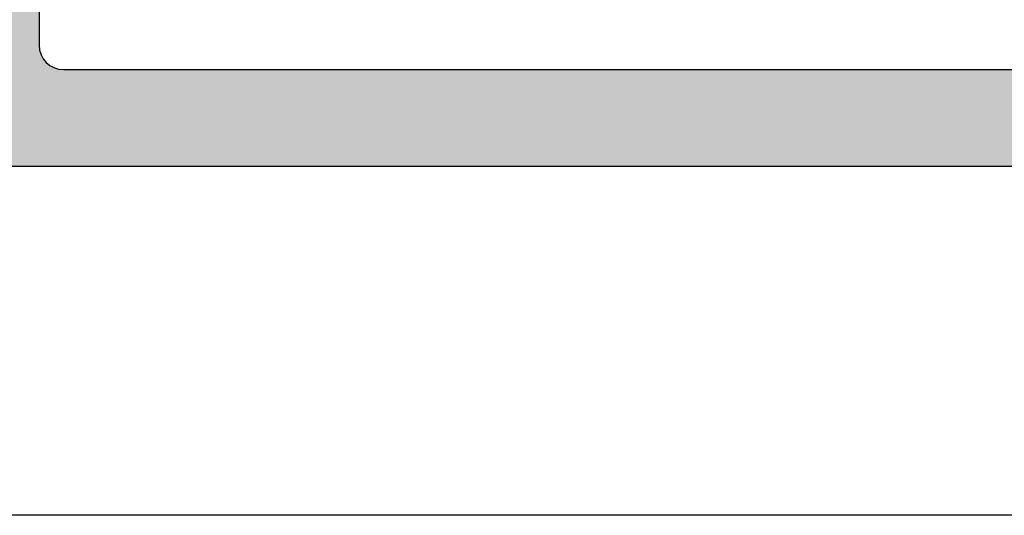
# Model space of a CAD drawing. Header units: millimetres. Extents: x 247761 to 294611, y 172579 to 236863.
# Tile 31 of 256: x 256058 to 256078, y 174620 to 174630. Entities that reach past the tile are written whole.
import ezdxf

# ---------------------------------------------------------------- set-up
doc = ezdxf.new("R2010")
doc.units = ezdxf.units.MM
doc.linetypes.add('ČÁRKOVANÁ', pattern=[19.049999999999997, 12.7, -6.35])
doc.layers.add('FASÁDA DETAILNÍ', color=4, linetype='Continuous')
doc.layers.add('NOVA', color=240, linetype='Continuous')

# ---------------------------------------------------------------- blocks, each defined once
blk = doc.blocks.new('A$C69D17D4D')
at = {"layer": 'FASÁDA DETAILNÍ'}
h = blk.add_hatch(color=256, dxfattribs=at)
edge = h.paths.add_edge_path()
edge.add_arc((-18594.4893985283, 1256.68200722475), 0.5000674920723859, 180.0077324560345, 269.9922675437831, ccw=False)
edge.add_line((-18594.98946601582, 1256.681939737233), (-18594.98946601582, 1260.681939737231))
edge.add_arc((-18594.4893985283, 1260.681872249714), 0.5000674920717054, 450.00773245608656, 539.9922675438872, ccw=False)
edge.add_line((-18594.48946601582, 1261.181939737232), (-18593.18941718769, 1261.181939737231))
edge.add_arc((-18593.18945408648, 1260.681902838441), 0.5000369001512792, 360.00422797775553, 449.99577202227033, ccw=False)
edge.add_line((-18592.68941718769, 1260.681939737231), (-18592.68941718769, 1260.181939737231))
edge.add_line((-18592.68941718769, 1260.181939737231), (-18593.68941718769, 1260.181939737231))
edge.add_line((-18593.68941718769, 1260.181939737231), (-18593.68941718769, 1258.681939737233))
edge.add_arc((-18592.68945416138, 1258.681902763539), 0.9999630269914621, 539.9978814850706, 630.0021185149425)
edge.add_line((-18592.68941718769, 1257.681939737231), (-18588.68941718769, 1257.681939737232))
edge.add_arc((-18588.6894940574, 1258.682016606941), 1.000076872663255, 270.0044039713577, 359.9955960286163)
edge.add_line((-18587.68941718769, 1258.681939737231), (-18587.68941718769, 1260.181939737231))
edge.add_line((-18587.68941718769, 1260.181939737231), (-18588.68941718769, 1260.181939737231))
edge.add_line((-18588.68941718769, 1260.181939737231), (-18588.68941718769, 1260.681939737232))
edge.add_arc((-18588.18947466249, 1260.681997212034), 0.4999425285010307, 89.9934131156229, 180.0065868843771, ccw=False)
edge.add_line((-18588.18941718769, 1261.181939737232), (-18585.38942939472, 1261.181939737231))
edge.add_arc((-18585.38942939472, 1260.68193973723), 0.5000000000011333, 360.0000000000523, 450.0000000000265, ccw=False)
edge.add_line((-18584.88942939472, 1260.681939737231), (-18584.88942939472, 1260.481939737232))
edge.add_arc((-18585.38942939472, 1260.481939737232), 0.5000000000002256, 269.99999999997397, 359.99999999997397, ccw=False)
edge.add_line((-18585.38942939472, 1259.981939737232), (-18585.88942939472, 1259.981939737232))
edge.add_arc((-18585.88939429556, 1259.481904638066), 0.500035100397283, 450.0040217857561, 539.9959782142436)
edge.add_line((-18586.38942939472, 1259.481939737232), (-18586.38942939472, 1258.681936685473))
edge.add_arc((-18585.88941283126, 1258.681953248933), 0.5000165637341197, 180.0018979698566, 269.9981020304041)
edge.add_line((-18585.88942939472, 1258.181936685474), (-18554.58943549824, 1258.181936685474))
edge.add_line((-18554.58943549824, 1258.181936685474), (-18548.55097787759, 1258.61433331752))
edge.add_arc((-18548.58943393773, 1259.613553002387), 0.9999594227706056, 272.2040028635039, 359.9999999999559)
edge.add_line((-18547.58947451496, 1259.613553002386), (-18547.58947451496, 1266.282005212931))
edge.add_arc((-18548.08947451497, 1266.282005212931), 0.5000000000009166, 360.0000000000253, 449.9999999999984)
edge.add_line((-18548.08947451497, 1266.782005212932), (-18548.98947451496, 1266.782005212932))
edge.add_arc((-18548.98947451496, 1267.282005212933), 0.5000000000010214, 180.0000000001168, 270.0000000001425, ccw=False)
edge.add_line((-18549.48947451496, 1267.282005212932), (-18549.48947451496, 1268.682006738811))
edge.add_arc((-18549.56831096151, 1268.949527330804), 0.278895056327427, 286.4198764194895, 361.1645893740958)
edge.add_line((-18549.28947351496, 1268.955195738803), (-18549.28947351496, 1269.408789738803))
edge.add_arc((-18549.56834161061, 1269.41445039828), 0.2789255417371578, 358.8371299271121, 433.5754054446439)
edge.add_line((-18549.48947451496, 1269.681993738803), (-18549.48947451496, 1271.562004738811))
edge.add_arc((-18549.18947451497, 1271.562004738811), 0.3000000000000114, 450.00000000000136, 540, ccw=False)
edge.add_line((-18549.18947451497, 1271.862004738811), (-18548.20950019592, 1271.862004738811))
edge.add_arc((-18548.20950019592, 1271.562004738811), 0.2999999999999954, 360.0000000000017, 450.00000000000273, ccw=False)
edge.add_line((-18547.90950019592, 1271.562004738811), (-18547.90950019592, 1268.802006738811))
edge.add_arc((-18547.78950019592, 1268.802006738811), 0.1200000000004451, 539.9999999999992, 630)
edge.add_line((-18547.78950019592, 1268.682006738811), (-18543.48947451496, 1268.682006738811))
edge.add_arc((-18543.48947451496, 1269.182006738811), 0.5000000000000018, 269.9999999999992, 359.9999999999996)
edge.add_line((-18542.98947451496, 1269.182006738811), (-18542.98947451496, 1269.88200673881))
edge.add_line((-18542.98947451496, 1269.88200673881), (-18544.37096997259, 1272.274827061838))
edge.add_arc((-18544.25135473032, 1272.343886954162), 0.1381197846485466, 89.99999999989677, 209.9999999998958, ccw=False)
edge.add_line((-18544.25135473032, 1272.482006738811), (-18540.48947451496, 1272.48200673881))
edge.add_arc((-18540.48947451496, 1274.48200673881), 1.999999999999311, 270.0000000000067, 360.0000000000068)
edge.add_line((-18538.48947451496, 1274.48200673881), (-18538.48947451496, 1275.050002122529))
edge.add_arc((-18537.98947451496, 1275.050002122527), 0.5000000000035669, 505.5209282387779, 539.9999999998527, ccw=False)
edge.add_arc((-18534.27997591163, 1272.502528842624), 4.999999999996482, 455.34922800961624, 505.5209282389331, ccw=False)
edge.add_arc((-18534.72759429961, 1277.343880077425), 0.1381197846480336, 330.00000000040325, 457.70243749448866, ccw=False)
edge.add_line((-18534.60797905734, 1277.274820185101), (-18535.98947451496, 1274.881999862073))
edge.add_line((-18535.98947451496, 1274.881999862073), (-18535.98947451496, 1274.181999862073))
edge.add_arc((-18535.48947451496, 1274.181999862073), 0.5, 540, 630)
edge.add_line((-18535.48947451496, 1273.681999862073), (-18531.189448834, 1273.681999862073))
edge.add_arc((-18531.189448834, 1273.80199986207), 0.1199999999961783, 270, 359.9999999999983)
edge.add_line((-18531.06944883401, 1273.80199986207), (-18531.06944883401, 1276.56199786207))
edge.add_arc((-18530.76944883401, 1276.56199786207), 0.2999999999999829, 90, 180.0000000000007, ccw=False)
edge.add_line((-18530.76944883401, 1276.86199786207), (-18529.78947451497, 1276.86199786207))
edge.add_arc((-18529.78947451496, 1276.56199786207), 0.300000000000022, 360.00000000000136, 450, ccw=False)
edge.add_line((-18529.48947451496, 1276.56199786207), (-18529.48947451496, 1274.681986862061))
edge.add_arc((-18529.41060741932, 1274.414443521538), 0.2789255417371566, 466.424594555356, 541.1628700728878)
edge.add_line((-18529.68947551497, 1274.408782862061), (-18529.68947551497, 1273.955188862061))
edge.add_arc((-18529.41063806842, 1273.949520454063), 0.2788950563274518, 538.8354106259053, 613.5801235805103)
edge.add_line((-18529.48947451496, 1273.681999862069), (-18529.48947451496, 1270.681941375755))
edge.add_line((-18529.48947451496, 1270.681941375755), (-18530.1895468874, 1269.981838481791))
edge.add_line((-18530.1895468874, 1269.981838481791), (-18530.78955299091, 1269.98183848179))
edge.add_line((-18530.78955299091, 1269.98183848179), (-18530.78955299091, 1271.581844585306))
edge.add_arc((-18531.2895624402, 1271.581835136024), 0.5000094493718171, 360.0010827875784, 449.9989172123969)
edge.add_line((-18531.28955299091, 1272.081844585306), (-18531.68498106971, 1272.081844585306))
edge.add_arc((-18531.68498106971, 1271.581844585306), 0.5000000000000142, 450.0000000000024, 465.0000000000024)
edge.add_line((-18531.81439059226, 1272.064807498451), (-18533.24827734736, 1271.680598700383))
edge.add_arc((-18532.98945830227, 1270.714672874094), 1.000000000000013, 465.0000000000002, 540.0000000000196)
edge.add_line((-18533.98945830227, 1270.714672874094), (-18533.98945830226, 1264.981850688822))
edge.add_line((-18533.98945830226, 1264.981850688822), (-18530.78955299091, 1264.981850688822))
edge.add_line((-18530.78955299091, 1264.981850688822), (-18530.78955299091, 1265.781838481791))
edge.add_line((-18530.78955299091, 1265.781838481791), (-18530.1895468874, 1265.781838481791))
edge.add_line((-18530.1895468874, 1265.781838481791), (-18529.48956519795, 1264.569405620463))
edge.add_line((-18529.48956519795, 1264.569405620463), (-18529.48956519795, 1263.481850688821))
edge.add_line((-18529.48956519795, 1263.481850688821), (-18544.48947451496, 1263.481850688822))
edge.add_arc((-18544.48947451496, 1262.981850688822), 0.5000000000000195, 449.9999999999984, 540.0000000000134)
edge.add_line((-18544.98947451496, 1262.981850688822), (-18544.98947451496, 1257.181939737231))
edge.add_arc((-18545.98947451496, 1257.181939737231), 1, 270, 360.00000000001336, ccw=False)
edge.add_line((-18545.98947451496, 1256.181939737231), (-18594.48946601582, 1256.181939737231))
edge = h.paths.add_edge_path(flags=16)
edge.add_line((-18535.58945830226, 1265.781838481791), (-18535.58945830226, 1270.18183848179))
edge.add_arc((-18536.08945830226, 1270.18183848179), 0.5000000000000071, 360.0000000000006, 449.9999999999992)
edge.add_line((-18536.08945830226, 1270.68183848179), (-18540.48945830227, 1270.681838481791))
edge.add_arc((-18540.48945830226, 1270.181838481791), 0.4999999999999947, 449.9999999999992, 540.0000000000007)
edge.add_line((-18540.98945830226, 1270.181838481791), (-18540.98945830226, 1265.781838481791))
edge.add_arc((-18540.48945830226, 1265.781838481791), 0.5, 540, 630)
edge.add_line((-18540.48945830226, 1265.281838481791), (-18536.08945830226, 1265.281838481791))
edge.add_arc((-18536.08945830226, 1265.781838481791), 0.4999999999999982, 270, 360.0000000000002)
for p, q in [((-18586.38942939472, 1259.481939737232), (-18586.38942939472, 1258.681936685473)), ((-18585.88942939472, 1258.181936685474), (-18554.58943549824, 1258.181936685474)), ((-18545.98947451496, 1256.181939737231), (-18594.48946601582, 1256.181939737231))]:
    blk.add_line(p, q, dxfattribs=at)
at = {"layer": 'FASÁDA DETAILNÍ', "linetype": 'ČÁRKOVANÁ', "ltscale": 5}
blk.add_lwpolyline([(1650.999978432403, 1249.00002156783), (-24919.00002156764, 1249.000021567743), (-24919.00002156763, 24919.00002156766), (1650.999978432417, 24919.00002156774)], close=True, dxfattribs=at)
at = {"layer": 'FASÁDA DETAILNÍ'}
blk.add_arc((-18585.88941283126, 1258.681953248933), 0.5000165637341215, 180.0018979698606, 269.9981020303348, dxfattribs=at)

msp = doc.modelspace()

# ---------------------------------------------------------------- block references
at = {"layer": 'NOVA', "ltscale": 300}
msp.add_blockref('A$C69D17D4D', (274644.5174331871, 173371.2585875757), dxfattribs=at)

doc.saveas('drawing.dxf')
